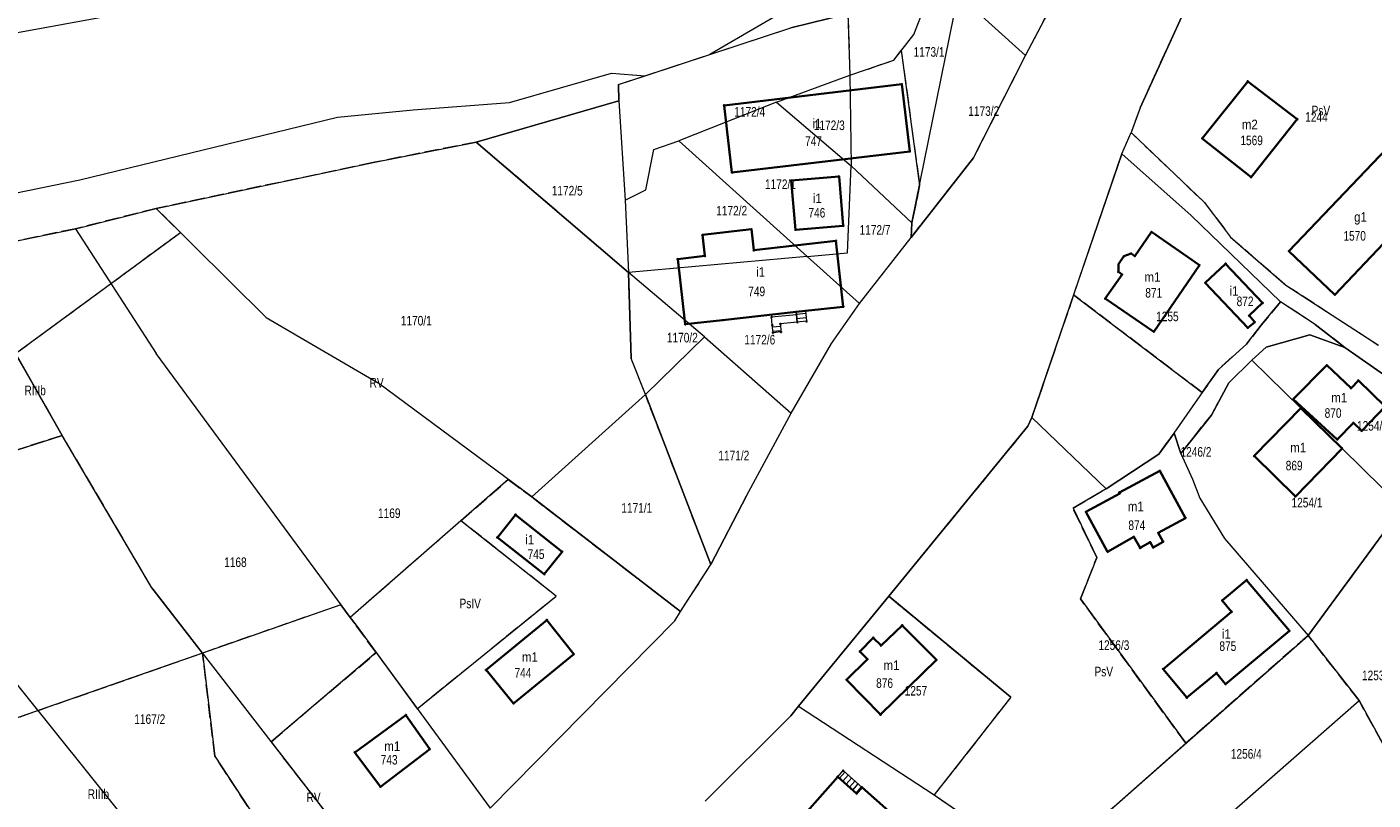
# Model space of a CAD drawing. Header units: metres. Extents: x 7496145 to 7500200, y 5498500 to 5502080.
# Tile 3 of 202: x 7496877 to 7497088, y 5499123 to 5499244. Entities that reach past the tile are written whole.
import ezdxf
from ezdxf.enums import TextEntityAlignment as Align

# ---------------------------------------------------------------- set-up
doc = ezdxf.new("R2010")
doc.units = ezdxf.units.M
doc.header["$MEASUREMENT"] = 0
for name, pattern in [('2.25_0.75', [3, 2.25, -0.75]), ('219-1000', [0]), ('egug-1000', [0])]:
    doc.linetypes.add(name, pattern=pattern)
doc.layers.get('0').update_dxf_attribs({"color": 2, "linetype": 'CONTINUOUS', "lineweight": 5})
for name, color, linetype in [('209-oznaczenie konturu klasyfikacyjnego', 7, 'CONTINUOUS'), ('211-numer działki ewidencyjnej', 7, 'CONTINUOUS'), ('217-kontur klasyfikacyjny', 7, 'CONTINUOUS'), ('218-kontur użytku gruntowego', 7, 'CONTINUOUS'), ('219-działka ewidencyjna', 7, 'CONTINUOUS'), ('312-budynek ewidencyjny', 7, 'CONTINUOUS'), ('312-oznaczenie budynku ewidencyjnego', 7, 'CONTINUOUS'), ('312-oznaczenie budynku ewidencyjnego-Atr117', 7, 'CONTINUOUS'), ('352-schody', 7, 'CONTINUOUS'), ('Punkt budynku', 7, 'CONTINUOUS')]:
    doc.layers.add(name, color=color, linetype=linetype)
doc.styles.get("Standard").update_dxf_attribs({"font": 'Working1250', "width": 0.75})

# ---------------------------------------------------------------- blocks, each defined once
blk = doc.blocks.new('PUNKTBUD')
at = {"color": 0}
blk.add_circle((0, 0), 0.09, dxfattribs=at)

msp = doc.modelspace()

# ---------------------------------------------------------------- linework, layer by layer
at = {"layer": '217-kontur klasyfikacyjny', "color": 3, "linetype": '2.25_0.75', "lineweight": 18, "flags": 128}
for points in [[(7497065.28, 5499262.42), (7497051.19, 5499231.6)], [(7497033.24, 5499239.78), (7497041.7, 5499255.87)], [(7497005.43, 5499246.29), (7497005.73, 5499236.68)], [(7497005.73, 5499236.68), (7497012.61, 5499239.05)], [(7497012.61, 5499239.05), (7497013.78, 5499240.54)], [(7497013.78, 5499240.54), (7497016.65, 5499219.43)], [(7497025.11, 5499223.74), (7497033.24, 5499239.78)], [(7497051.19, 5499231.6), (7497049.79, 5499227.69)], [(7496947.17, 5499226.21), (7496931.04, 5499223.02)], [(7496971.02, 5499205.78), (7496947.17, 5499226.21)], [(7497049.79, 5499227.69), (7497061.31, 5499216.74)], [(7496931.04, 5499223.02), (7496897.05, 5499215.81)], [(7497015.31, 5499211.28), (7497025.11, 5499223.74)], [(7497016.65, 5499219.43), (7497015.46, 5499213.54)], [(7496897.05, 5499215.81), (7496884.39, 5499212.64)], [(7496900.82, 5499212.06), (7496897.05, 5499215.81)], [(7497061.31, 5499216.74), (7497065.39, 5499211.33)], [(7496884.39, 5499212.64), (7496865.98, 5499208.85)], [(7496874.99, 5499193.1), (7496900.82, 5499212.06)], [(7497015.46, 5499213.54), (7497015.31, 5499211.28)], [(7497065.39, 5499211.33), (7497074.06, 5499203.82)], [(7496971.48, 5499192.34), (7496971.02, 5499205.78)], [(7497074.06, 5499203.82), (7497088.58, 5499194.39)], [(7497040.79, 5499202.28), (7497034.23, 5499183.07)], [(7497060.95, 5499186.97), (7497040.79, 5499202.28)], [(7497073.21, 5499201.19), (7497070.2, 5499197.53)], [(7497078.62, 5499197.65), (7497073.21, 5499201.19)], [(7497070.2, 5499197.53), (7497067.85, 5499194.59)], [(7497083.27, 5499194.06), (7497078.62, 5499197.65)], [(7497067.85, 5499194.59), (7497063.48, 5499190.6)], [(7497070.94, 5499194.08), (7497077.8, 5499196.05)], [(7497077.8, 5499196.05), (7497083.27, 5499194.06)], [(7496882.32, 5499180.27), (7496874.99, 5499193.1)], [(7497068.7, 5499192.05), (7497070.94, 5499194.08)], [(7496973.69, 5499186.67), (7496971.48, 5499192.34)], [(7497063.48, 5499190.6), (7497060.95, 5499186.97)], [(7497065.09, 5499188.49), (7497068.7, 5499192.05)], [(7497062.38, 5499183.47), (7497065.09, 5499188.49)], [(7496983.95, 5499160.05), (7496973.69, 5499186.67)], [(7497034.23, 5499183.07), (7497033.62, 5499181.72)], [(7497057.57, 5499177.45), (7497062.38, 5499183.47)], [(7496882.32, 5499180.27), (7496875.28, 5499178.03)], [(7496896.36, 5499156.41), (7496882.32, 5499180.27)], [(7497033.62, 5499181.72), (7497011.81, 5499155.09)], [(7497054.15, 5499177.35), (7497056.53, 5499180.64)], [(7497056.53, 5499180.64), (7497057.57, 5499177.45)], [(7497045.9, 5499171.93), (7497054.15, 5499177.35)], [(7496944.79, 5499166.91), (7496952.2, 5499173.37)], [(7496952.2, 5499173.37), (7496955.89, 5499170.63)], [(7497040.7, 5499168.87), (7497045.9, 5499171.93)], [(7496955.89, 5499170.63), (7496979.19, 5499152.69)], [(7497044.4, 5499161.13), (7497040.7, 5499168.87)], [(7497092.28, 5499168.99), (7497077.53, 5499148.95)], [(7496944.79, 5499166.91), (7496927.43, 5499151.78)], [(7496959.68, 5499155.1), (7496944.79, 5499166.91)], [(7497041.86, 5499154.66), (7497044.4, 5499161.13)], [(7496979.19, 5499152.69), (7496983.95, 5499160.05)], [(7496904.28, 5499146.19), (7496896.36, 5499156.41)], [(7496937.93, 5499137.48), (7496959.68, 5499155.1)], [(7497011.81, 5499155.09), (7497030.94, 5499139.29)], [(7497058.37, 5499132.06), (7497041.86, 5499154.66)], [(7496925.98, 5499153.76), (7496904.28, 5499146.19)], [(7496927.43, 5499151.78), (7496925.98, 5499153.76)], [(7496928.2, 5499150.74), (7496927.43, 5499151.78)], [(7496931.49, 5499146.26), (7496928.2, 5499150.74)], [(7497077.53, 5499148.95), (7497058.37, 5499132.06)], [(7497085.51, 5499138.76), (7497077.53, 5499148.95)], [(7496855.91, 5499129.3), (7496904.28, 5499146.19)], [(7496906.23, 5499130.05), (7496904.28, 5499146.19)], [(7496915.04, 5499132.31), (7496931.49, 5499146.26)], [(7496931.49, 5499146.26), (7496937.93, 5499137.48)], [(7497030.94, 5499139.29), (7497018.96, 5499123.98)], [(7497092.07, 5499126.84), (7497085.51, 5499138.76)], [(7496934.91, 5499106.67), (7496915.04, 5499132.31)], [(7497045.32, 5499120.55), (7497058.37, 5499132.06)], [(7496914.68, 5499117.16), (7496906.23, 5499130.05)], [(7497018.96, 5499123.98), (7497023.72, 5499120.69)]]:
    msp.add_lwpolyline(points, dxfattribs=at)
at = {"layer": '218-kontur użytku gruntowego', "color": 3, "linetype": 'egug-1000', "lineweight": 18, "flags": 128}
for points in [[(7497065.28, 5499262.42), (7497051.19, 5499231.6)], [(7497033.24, 5499239.78), (7497041.7, 5499255.87)], [(7496835.71, 5499236.15), (7496929.13, 5499253.22)], [(7497002.02, 5499250.56), (7496983.78, 5499239.91)], [(7496996.5, 5499244.09), (7497005.43, 5499246.29)], [(7497005.43, 5499246.29), (7497005.73, 5499236.68)], [(7496983.78, 5499239.91), (7496996.5, 5499244.09)], [(7496973.64, 5499236.58), (7496983.78, 5499239.91)], [(7497005.73, 5499236.68), (7497012.61, 5499239.05)], [(7497012.61, 5499239.05), (7497013.78, 5499240.54)], [(7497013.78, 5499240.54), (7497016.65, 5499219.43)], [(7497025.11, 5499223.74), (7497033.24, 5499239.78)], [(7496952.4, 5499232.41), (7496968.37, 5499237.01)], [(7496968.37, 5499237.01), (7496973.64, 5499236.58)], [(7496969.48, 5499235.21), (7496973.64, 5499236.58)], [(7496969.52, 5499232.69), (7496969.48, 5499235.21)], [(7496947.17, 5499226.21), (7496969.52, 5499232.69)], [(7496925.43, 5499230.13), (7496937.31, 5499231.24)], [(7496937.31, 5499231.24), (7496952.4, 5499232.41)], [(7497051.19, 5499231.6), (7497049.79, 5499227.69)], [(7496885.08, 5499220.3), (7496925.43, 5499230.13)], [(7496931.04, 5499223.02), (7496947.17, 5499226.21)], [(7496971.02, 5499205.78), (7496947.17, 5499226.21)], [(7497049.79, 5499227.69), (7497061.31, 5499216.74)], [(7497048.33, 5499224.39), (7497040.79, 5499202.28)], [(7497059.23, 5499214.71), (7497048.33, 5499224.39)], [(7496897.05, 5499215.81), (7496931.04, 5499223.02)], [(7497015.31, 5499211.28), (7497025.11, 5499223.74)], [(7496843.49, 5499211.8), (7496885.08, 5499220.3)], [(7497016.65, 5499219.43), (7497015.46, 5499213.54)], [(7496884.39, 5499212.64), (7496897.05, 5499215.81)], [(7496900.82, 5499212.06), (7496897.05, 5499215.81)], [(7497061.31, 5499216.74), (7497065.39, 5499211.33)], [(7497073.21, 5499201.19), (7497059.23, 5499214.71)], [(7496865.98, 5499208.85), (7496884.39, 5499212.64)], [(7496874.99, 5499193.1), (7496900.82, 5499212.06)], [(7497015.46, 5499213.54), (7497015.31, 5499211.28)], [(7497007.24, 5499200.92), (7497015.31, 5499211.28)], [(7497065.39, 5499211.33), (7497074.06, 5499203.82)], [(7496971.48, 5499192.34), (7496971.02, 5499205.78)], [(7497074.06, 5499203.82), (7497088.58, 5499194.39)], [(7497002.83, 5499194.67), (7497007.24, 5499200.92)], [(7497040.79, 5499202.28), (7497034.23, 5499183.07)], [(7497040.79, 5499202.28), (7497060.95, 5499186.97)], [(7497070.2, 5499197.53), (7497073.21, 5499201.19)], [(7497078.62, 5499197.65), (7497073.21, 5499201.19)], [(7497067.85, 5499194.59), (7497070.2, 5499197.53)], [(7497083.27, 5499194.06), (7497078.62, 5499197.65)], [(7496996.55, 5499183.77), (7497002.83, 5499194.67)], [(7497063.48, 5499190.6), (7497067.85, 5499194.59)], [(7497077.8, 5499196.05), (7497070.94, 5499194.08)], [(7497083.27, 5499194.06), (7497077.8, 5499196.05)], [(7496882.32, 5499180.27), (7496874.99, 5499193.1)], [(7497070.94, 5499194.08), (7497068.7, 5499192.05)], [(7497096.76, 5499184.64), (7497083.27, 5499194.06)], [(7496973.69, 5499186.67), (7496971.48, 5499192.34)], [(7497060.95, 5499186.97), (7497063.48, 5499190.6)], [(7497068.7, 5499192.05), (7497065.09, 5499188.49)], [(7497065.09, 5499188.49), (7497062.38, 5499183.47)], [(7496983.95, 5499160.05), (7496973.69, 5499186.67)], [(7496989.51, 5499170.8), (7496996.55, 5499183.77)], [(7497034.23, 5499183.07), (7497033.62, 5499181.72)], [(7497062.38, 5499183.47), (7497057.57, 5499177.45)], [(7496875.28, 5499178.03), (7496882.32, 5499180.27)], [(7496896.36, 5499156.41), (7496882.32, 5499180.27)], [(7497033.62, 5499181.72), (7497011.81, 5499155.09)], [(7497056.53, 5499180.64), (7497054.15, 5499177.35)], [(7497057.57, 5499177.45), (7497056.53, 5499180.64)], [(7497054.15, 5499177.35), (7497045.9, 5499171.93)], [(7496952.2, 5499173.37), (7496944.79, 5499166.91)], [(7496955.89, 5499170.63), (7496952.2, 5499173.37)], [(7497045.9, 5499171.93), (7497040.7, 5499168.87)], [(7496979.19, 5499152.69), (7496955.89, 5499170.63)], [(7496983.95, 5499160.05), (7496989.51, 5499170.8)], [(7497040.7, 5499168.87), (7497044.4, 5499161.13)], [(7497092.28, 5499168.99), (7497077.53, 5499148.95)], [(7496944.79, 5499166.91), (7496927.43, 5499151.78)], [(7496959.68, 5499155.1), (7496944.79, 5499166.91)], [(7497044.4, 5499161.13), (7497041.86, 5499154.66)], [(7496979.19, 5499152.69), (7496983.95, 5499160.05)], [(7496904.28, 5499146.19), (7496896.36, 5499156.41)], [(7496937.93, 5499137.48), (7496959.68, 5499155.1)], [(7497011.81, 5499155.09), (7496997.69, 5499137.87)], [(7497011.81, 5499155.09), (7497030.94, 5499139.29)], [(7497041.86, 5499154.66), (7497058.37, 5499132.06)], [(7496925.98, 5499153.76), (7496904.28, 5499146.19)], [(7496927.43, 5499151.78), (7496925.98, 5499153.76)], [(7496978.28, 5499151.24), (7496979.19, 5499152.69)], [(7496927.43, 5499151.78), (7496928.2, 5499150.74)], [(7496928.2, 5499150.74), (7496931.49, 5499146.26)], [(7496949.38, 5499121.89), (7496978.28, 5499151.24)], [(7497058.37, 5499132.06), (7497077.53, 5499148.95)], [(7497077.53, 5499148.95), (7497085.51, 5499138.76)], [(7496904.28, 5499146.19), (7496855.91, 5499129.3)], [(7496904.28, 5499146.19), (7496906.23, 5499130.05)], [(7496931.49, 5499146.26), (7496915.04, 5499132.31)], [(7496931.49, 5499146.26), (7496937.93, 5499137.48)], [(7496997.69, 5499137.87), (7496996.47, 5499136.36)], [(7497030.94, 5499139.29), (7497018.96, 5499123.98)], [(7497085.51, 5499138.76), (7497092.07, 5499126.84)], [(7496996.47, 5499136.36), (7496983.07, 5499123.01)], [(7496915.04, 5499132.31), (7496934.91, 5499106.67)], [(7497058.37, 5499132.06), (7497045.32, 5499120.55)], [(7496906.23, 5499130.05), (7496914.68, 5499117.16)], [(7497018.96, 5499123.98), (7497023.72, 5499120.69)]]:
    msp.add_lwpolyline(points, dxfattribs=at)
at = {"layer": '219-działka ewidencyjna', "color": 3, "linetype": '219-1000', "lineweight": 18, "flags": 128}
for points in [[(7497015.77, 5499243.07), (7497025.68, 5499268.61)], [(7497051.19, 5499231.6), (7497065.28, 5499262.42)], [(7497051.19, 5499231.6), (7497065.28, 5499262.42)], [(7497033.24, 5499239.78), (7497041.7, 5499255.87)], [(7497033.24, 5499239.78), (7497041.7, 5499255.87)], [(7497015.46, 5499213.54), (7497022.69, 5499249.35)], [(7497022.69, 5499249.35), (7497033.24, 5499239.78)], [(7497005.43, 5499246.29), (7496996.5, 5499244.09)], [(7497005.43, 5499246.29), (7496996.5, 5499244.09)], [(7497005.43, 5499246.29), (7497005.73, 5499236.68)], [(7496969.48, 5499235.21), (7496996.5, 5499244.09)], [(7496969.48, 5499235.21), (7496996.5, 5499244.09)], [(7497012.61, 5499239.05), (7497015.77, 5499243.07)], [(7497005.73, 5499236.68), (7497012.61, 5499239.05)], [(7497025.11, 5499223.74), (7497033.24, 5499239.78)], [(7497025.11, 5499223.74), (7497033.24, 5499239.78)], [(7496969.48, 5499235.21), (7496969.52, 5499232.69)], [(7496969.48, 5499235.21), (7496969.52, 5499232.69)], [(7496994.22, 5499232.46), (7497005.73, 5499236.68)], [(7497005.73, 5499236.68), (7497005.91, 5499222.5)], [(7496969.52, 5499232.69), (7496947.17, 5499226.21)], [(7496969.52, 5499232.69), (7496970.54, 5499217.12)], [(7496994.22, 5499232.46), (7496978.92, 5499226.42)], [(7496994.22, 5499232.46), (7497005.91, 5499222.5)], [(7497051.19, 5499231.6), (7497049.79, 5499227.69)], [(7497051.19, 5499231.6), (7497049.79, 5499227.69)], [(7496931.04, 5499223.02), (7496947.17, 5499226.21)], [(7496947.17, 5499226.21), (7496971.02, 5499205.78)], [(7496975.01, 5499225.06), (7496978.92, 5499226.42)], [(7496978.92, 5499226.42), (7496999.02, 5499208.27)], [(7497048.33, 5499224.39), (7497049.79, 5499227.69)], [(7497048.33, 5499224.39), (7497049.79, 5499227.69)], [(7497049.79, 5499227.69), (7497061.31, 5499216.74)], [(7496973.76, 5499218.71), (7496975.01, 5499225.06)], [(7497034.23, 5499183.07), (7497048.33, 5499224.39)], [(7497034.23, 5499183.07), (7497048.33, 5499224.39)], [(7497048.33, 5499224.39), (7497059.23, 5499214.71)], [(7496897.05, 5499215.81), (7496931.04, 5499223.02)], [(7497005.36, 5499208.87), (7497005.91, 5499222.5)], [(7497005.91, 5499222.5), (7497015.46, 5499213.54)], [(7497025.11, 5499223.74), (7497015.31, 5499211.28)], [(7497025.11, 5499223.74), (7497015.31, 5499211.28)], [(7496970.54, 5499217.12), (7496973.76, 5499218.71)], [(7496884.39, 5499212.64), (7496897.05, 5499215.81)], [(7496897.05, 5499215.81), (7496914.26, 5499198.73)], [(7496970.54, 5499217.12), (7496971.02, 5499205.78)], [(7497061.31, 5499216.74), (7497065.39, 5499211.33)], [(7497059.23, 5499214.71), (7497073.21, 5499201.19)], [(7496865.98, 5499208.85), (7496884.39, 5499212.64)], [(7496865.98, 5499208.85), (7496884.39, 5499212.64)], [(7496884.39, 5499212.64), (7496897.01, 5499193.08)], [(7497015.31, 5499211.28), (7497015.46, 5499213.54)], [(7497007.24, 5499200.92), (7497015.31, 5499211.28)], [(7497007.24, 5499200.92), (7497015.31, 5499211.28)], [(7497065.39, 5499211.33), (7497074.06, 5499203.82)], [(7496865.98, 5499208.85), (7496882.32, 5499180.27)], [(7496999.02, 5499208.27), (7496971.02, 5499205.78)], [(7496999.02, 5499208.27), (7497005.36, 5499208.87)], [(7496999.02, 5499208.27), (7497007.24, 5499200.92)], [(7496971.02, 5499205.78), (7496971.48, 5499192.34)], [(7496982.97, 5499195.71), (7496971.02, 5499205.78)], [(7497074.06, 5499203.82), (7497088.58, 5499194.39)], [(7497002.83, 5499194.67), (7497007.24, 5499200.92)], [(7497070.2, 5499197.53), (7497073.21, 5499201.19)], [(7497078.62, 5499197.65), (7497073.21, 5499201.19)], [(7496914.26, 5499198.73), (7496931.72, 5499188.54)], [(7497067.85, 5499194.59), (7497070.2, 5499197.53)], [(7497078.62, 5499197.65), (7497083.27, 5499194.06)], [(7496973.69, 5499186.67), (7496982.97, 5499195.71)], [(7496982.97, 5499195.71), (7496996.55, 5499183.77)], [(7496996.55, 5499183.77), (7497002.83, 5499194.67)], [(7497063.48, 5499190.6), (7497067.85, 5499194.59)], [(7497070.94, 5499194.08), (7497077.8, 5499196.05)], [(7497077.8, 5499196.05), (7497083.27, 5499194.06)], [(7496928.2, 5499150.74), (7496897.01, 5499193.08)], [(7497068.7, 5499192.05), (7497070.94, 5499194.08)], [(7497083.27, 5499194.06), (7497096.76, 5499184.64)], [(7496973.69, 5499186.67), (7496971.48, 5499192.34)], [(7497056.53, 5499180.64), (7497063.48, 5499190.6)], [(7497065.09, 5499188.49), (7497068.7, 5499192.05)], [(7497068.7, 5499192.05), (7497076.41, 5499184.53)], [(7496955.89, 5499170.63), (7496931.72, 5499188.54)], [(7497062.38, 5499183.47), (7497065.09, 5499188.49)], [(7496955.89, 5499170.63), (7496973.69, 5499186.67)], [(7496973.69, 5499186.67), (7496983.95, 5499160.05)], [(7497076.41, 5499184.53), (7497082.88, 5499178.22)], [(7496989.51, 5499170.8), (7496996.55, 5499183.77)], [(7496989.51, 5499170.8), (7496996.55, 5499183.77)], [(7497033.62, 5499181.72), (7497034.23, 5499183.07)], [(7497033.62, 5499181.72), (7497034.23, 5499183.07)], [(7497034.23, 5499183.07), (7497045.9, 5499171.93)], [(7497057.57, 5499177.45), (7497062.38, 5499183.47)], [(7496852.28, 5499170.72), (7496882.32, 5499180.27)], [(7496896.36, 5499156.41), (7496882.32, 5499180.27)], [(7497011.81, 5499155.09), (7497033.62, 5499181.72)], [(7497011.81, 5499155.09), (7497033.62, 5499181.72)], [(7497054.15, 5499177.35), (7497056.53, 5499180.64)], [(7497056.53, 5499180.64), (7497057.57, 5499177.45)], [(7497082.88, 5499178.22), (7497092.28, 5499168.99)], [(7497045.9, 5499171.93), (7497054.15, 5499177.35)], [(7497057.57, 5499177.45), (7497059.39, 5499173.41)], [(7497059.39, 5499173.41), (7497060.56, 5499170.46)], [(7496955.89, 5499170.63), (7496979.19, 5499152.69)], [(7496989.51, 5499170.8), (7496983.95, 5499160.05)], [(7496989.51, 5499170.8), (7496983.95, 5499160.05)], [(7497060.56, 5499170.46), (7497064.41, 5499164.15)], [(7497077.53, 5499148.95), (7497092.28, 5499168.99)], [(7496856.23, 5499164.85), (7496891.1, 5499121.43)], [(7497064.41, 5499164.15), (7497077.53, 5499148.95)], [(7496979.19, 5499152.69), (7496983.95, 5499160.05)], [(7496979.19, 5499152.69), (7496983.95, 5499160.05)], [(7496896.36, 5499156.41), (7496934.91, 5499106.67)], [(7496997.69, 5499137.87), (7497011.81, 5499155.09)], [(7496997.69, 5499137.87), (7497011.81, 5499155.09)], [(7497030.94, 5499139.29), (7497011.81, 5499155.09)], [(7496978.28, 5499151.24), (7496979.19, 5499152.69)], [(7496928.2, 5499150.74), (7496949.38, 5499121.89)], [(7496949.38, 5499121.89), (7496978.28, 5499151.24)], [(7497045.32, 5499120.55), (7497077.53, 5499148.95)], [(7497077.53, 5499148.95), (7497085.51, 5499138.76)], [(7496996.47, 5499136.36), (7496997.69, 5499137.87)], [(7496996.47, 5499136.36), (7496997.69, 5499137.87)], [(7496997.69, 5499137.87), (7497018.96, 5499123.98)], [(7497030.94, 5499139.29), (7497018.96, 5499123.98)], [(7497056.52, 5499113.35), (7497085.51, 5499138.76)], [(7496983.07, 5499123.01), (7496996.47, 5499136.36)], [(7496983.07, 5499123.01), (7496996.47, 5499136.36)], [(7497018.96, 5499123.98), (7497038.75, 5499110.29)]]:
    msp.add_lwpolyline(points, dxfattribs=at)
at = {"layer": '312-budynek ewidencyjny', "color": 7, "linetype": 'Continuous', "lineweight": 35, "flags": 128}
for points in [[(7496986.03, 5499231.96), (7497013.88, 5499235.28)], [(7497013.88, 5499235.28), (7497015.12, 5499224.73)], [(7497060.95, 5499226.79), (7497068.06, 5499235.72)], [(7497068.06, 5499235.72), (7497075.83, 5499229.79)], [(7496987.25, 5499221.45), (7496986.03, 5499231.96)], [(7497075.83, 5499229.79), (7497068.61, 5499220.71)], [(7497068.61, 5499220.71), (7497060.95, 5499226.79)], [(7497015.12, 5499224.73), (7496987.25, 5499221.45)], [(7497074.53, 5499209.13), (7497089.79, 5499225.17)], [(7496996.55, 5499220.19), (7497004.03, 5499220.83)], [(7496997.21, 5499212.46), (7496996.55, 5499220.19)], [(7497004.03, 5499220.83), (7497004.69, 5499213.1)], [(7497096.96, 5499218.35), (7497081.71, 5499202.31)], [(7496982.62, 5499211.67), (7496990.3, 5499212.56)], [(7496982.99, 5499208.38), (7496982.62, 5499211.67)], [(7496990.3, 5499212.56), (7496990.68, 5499209.27)], [(7497004.69, 5499213.1), (7496997.21, 5499212.46)], [(7497050.37, 5499208.36), (7497052.99, 5499212.14)], [(7497052.99, 5499212.14), (7497060.51, 5499206.93)], [(7496990.68, 5499209.27), (7497003.55, 5499210.76)], [(7497003.55, 5499210.76), (7497004.7, 5499200.43)], [(7496978.75, 5499207.89), (7496982.99, 5499208.38)], [(7496979.94, 5499197.68), (7496978.75, 5499207.89)], [(7497047.82, 5499207.08), (7497048.67, 5499208.32)], [(7497048.67, 5499208.32), (7497049.8, 5499208.76)], [(7497049.8, 5499208.76), (7497050.37, 5499208.36)], [(7497081.71, 5499202.31), (7497074.53, 5499209.13)], [(7497045.75, 5499201.7), (7497048.38, 5499205.48)], [(7497047.8, 5499205.88), (7497047.82, 5499207.08)], [(7497048.38, 5499205.48), (7497047.8, 5499205.88)], [(7497060.51, 5499206.93), (7497053.36, 5499196.52)], [(7497061.42, 5499204.17), (7497064.6, 5499207.17)], [(7497064.6, 5499207.17), (7497070.4, 5499201.02)], [(7497068.08, 5499197.11), (7497061.42, 5499204.17)], [(7497053.36, 5499196.52), (7497045.75, 5499201.7)], [(7497070.4, 5499201.02), (7497068.29, 5499199.03)], [(7496997.33, 5499199.61), (7496985.76, 5499198.31)], [(7496998.76, 5499199.77), (7496997.33, 5499199.61)], [(7497004.7, 5499200.43), (7496998.76, 5499199.77)], [(7497068.29, 5499199.03), (7497069.18, 5499198.02)], [(7496985.76, 5499198.31), (7496979.94, 5499197.68)], [(7497069.18, 5499198.02), (7497068.08, 5499197.11)], [(7497075.21, 5499185.95), (7497080.46, 5499191.25)], [(7497080.46, 5499191.25), (7497084.26, 5499187.68)], [(7497084.26, 5499187.68), (7497085.4, 5499188.87)], [(7497085.4, 5499188.87), (7497089.61, 5499184.81)], [(7497069.08, 5499177.06), (7497076.41, 5499184.53)], [(7497082.1, 5499179.62), (7497075.21, 5499185.95)], [(7497076.41, 5499184.53), (7497082.88, 5499178.22)], [(7497089.61, 5499184.81), (7497085.93, 5499181)], [(7497084.63, 5499182.25), (7497082.1, 5499179.62)], [(7497085.93, 5499181), (7497084.63, 5499182.25)], [(7497082.88, 5499178.22), (7497075.53, 5499170.73)], [(7497075.53, 5499170.73), (7497069.08, 5499177.06)], [(7497047.96, 5499171.34), (7497054.3, 5499174.74)], [(7497054.3, 5499174.74), (7497058.31, 5499167.33)], [(7497042.72, 5499168.3), (7497048.03, 5499171.2)], [(7497048.03, 5499171.2), (7497047.96, 5499171.34)], [(7496950.49, 5499164.28), (7496953.34, 5499167.86)], [(7496953.34, 5499167.86), (7496960.64, 5499162.06)], [(7497046.12, 5499162.06), (7497042.72, 5499168.3)], [(7497058.31, 5499167.33), (7497054.06, 5499165.03)], [(7496957.84, 5499158.53), (7496950.49, 5499164.28)], [(7497050.21, 5499164.4), (7497046.12, 5499162.06)], [(7497051.21, 5499162.65), (7497050.21, 5499164.4)], [(7497052.78, 5499163.55), (7497051.21, 5499162.65)], [(7497053.25, 5499162.73), (7497052.78, 5499163.55)], [(7497054.82, 5499163.63), (7497053.25, 5499162.73)], [(7497054.06, 5499165.03), (7497054.82, 5499163.63)], [(7496960.64, 5499162.06), (7496957.84, 5499158.53)], [(7497064.06, 5499154.43), (7497067.89, 5499157.63)], [(7497067.89, 5499157.63), (7497074.6, 5499149.65)], [(7497054.82, 5499143.69), (7497065.55, 5499152.65)], [(7497065.55, 5499152.65), (7497064.06, 5499154.43)], [(7496948.71, 5499143.54), (7496958.25, 5499151.36)], [(7496958.25, 5499151.36), (7496962.46, 5499146.02)], [(7497010.61, 5499147.36), (7497013.91, 5499150.53)], [(7497013.91, 5499150.53), (7497019.28, 5499145.11)], [(7497007.28, 5499146.43), (7497009.39, 5499148.59)], [(7497009.39, 5499148.59), (7497010.61, 5499147.36)], [(7497074.6, 5499149.65), (7497064.6, 5499141.34)], [(7497008.47, 5499145.21), (7497007.28, 5499146.43)], [(7496962.46, 5499146.02), (7496953.03, 5499138.28)], [(7497005.19, 5499142.01), (7497008.47, 5499145.21)], [(7497019.28, 5499145.11), (7497010.52, 5499136.55)], [(7496953.03, 5499138.28), (7496948.71, 5499143.54)], [(7497010.52, 5499136.55), (7497005.19, 5499142.01)], [(7497058.52, 5499139.21), (7497054.82, 5499143.69)], [(7497063.18, 5499143.06), (7497058.52, 5499139.21)], [(7497064.6, 5499141.34), (7497063.18, 5499143.06)], [(7496928.15, 5499130.63), (7496936.16, 5499136.48)], [(7496936.16, 5499136.48), (7496939.91, 5499131.14)], [(7496932.17, 5499125.24), (7496928.15, 5499130.63)], [(7496939.91, 5499131.14), (7496932.17, 5499125.24)], [(7496998.27, 5499120.51), (7497003.82, 5499126.82)], [(7497003.82, 5499126.82), (7497006.78, 5499124.19)], [(7497006.78, 5499124.19), (7497007.64, 5499125.15)], [(7497007.64, 5499125.15), (7497012.24, 5499121.06)]]:
    msp.add_lwpolyline(points, dxfattribs=at)
at = {"layer": '352-schody', "color": 7, "linetype": 'Continuous', "lineweight": 18, "flags": 128}
for points in [[(7496993.46, 5499198.83), (7496997.37, 5499199.21), (7496997.49, 5499198), (7496994.83, 5499197.73), (7496994.93, 5499196.47), (7496993.68, 5499196.36), (7496993.57, 5499197.54)], [(7496993.46, 5499198.83), (7496997.37, 5499199.21), (7496997.49, 5499198), (7496994.83, 5499197.73), (7496994.93, 5499196.47), (7496993.68, 5499196.36), (7496993.57, 5499197.54)], [(7496997.33, 5499199.61), (7496998.76, 5499199.77), (7496998.94, 5499198.15), (7496997.49, 5499198), (7496997.37, 5499199.21)], [(7496997.33, 5499199.61), (7496998.76, 5499199.77), (7496998.94, 5499198.15), (7496997.49, 5499198), (7496997.37, 5499199.21)], [(7497004.68, 5499127.78), (7497007.64, 5499125.15), (7497006.78, 5499124.19), (7497003.82, 5499126.82)], [(7497004.68, 5499127.78), (7497007.64, 5499125.15), (7497006.78, 5499124.19), (7497003.82, 5499126.82)]]:
    msp.add_lwpolyline(points, close=True, dxfattribs=at)
for points in [[(7496997.37, 5499199.26), (7496998.8, 5499199.42)], [(7496993.59, 5499197.28), (7496994.86, 5499197.38)], [(7496993.66, 5499196.58), (7496994.91, 5499196.68)], [(7496997.43, 5499198.57), (7496998.88, 5499198.73)], [(7497004.09, 5499126.58), (7497004.94, 5499127.55)], [(7497004.61, 5499126.12), (7497005.46, 5499127.08)], [(7497005.13, 5499125.65), (7497005.99, 5499126.62)], [(7497005.66, 5499125.19), (7497006.51, 5499126.15)], [(7497006.18, 5499124.72), (7497007.04, 5499125.69)], [(7497006.7, 5499124.26), (7497007.56, 5499125.22)]]:
    msp.add_lwpolyline(points, dxfattribs=at)

# ---------------------------------------------------------------- block references
at = {"layer": 'Punkt budynku', "color": 5, "linetype": 'Continuous', "lineweight": 13}
for p in [(7497013.88, 5499235.28), (7497068.06, 5499235.72), (7496986.03, 5499231.96), (7497075.83, 5499229.79), (7497060.95, 5499226.79), (7497015.12, 5499224.73), (7496987.25, 5499221.45), (7496996.55, 5499220.19), (7497004.03, 5499220.83), (7497068.61, 5499220.71), (7496982.62, 5499211.67), (7496990.3, 5499212.56), (7496997.21, 5499212.46), (7497004.69, 5499213.1), (7497052.99, 5499212.14), (7496990.68, 5499209.27), (7497003.55, 5499210.76), (7496978.75, 5499207.89), (7496982.99, 5499208.38), (7497048.67, 5499208.32), (7497049.8, 5499208.76), (7497050.37, 5499208.36), (7497064.6, 5499207.17), (7497074.53, 5499209.13), (7497047.8, 5499205.88), (7497047.82, 5499207.08), (7497048.38, 5499205.48), (7497060.51, 5499206.93), (7497061.42, 5499204.17), (7497045.75, 5499201.7), (7497070.4, 5499201.02), (7497081.71, 5499202.31), (7496993.46, 5499198.83), (7496997.33, 5499199.61), (7496997.37, 5499199.21), (7496998.76, 5499199.77), (7497004.7, 5499200.43), (7497068.29, 5499199.03), (7496979.94, 5499197.68), (7496985.76, 5499198.31), (7496993.57, 5499197.54), (7496994.83, 5499197.73), (7496997.49, 5499198), (7496998.94, 5499198.15), (7497068.08, 5499197.11), (7497069.18, 5499198.02), (7496993.68, 5499196.36), (7496994.93, 5499196.47), (7497053.36, 5499196.52), (7497080.46, 5499191.25), (7497085.4, 5499188.87), (7497084.26, 5499187.68), (7497075.21, 5499185.95), (7497076.41, 5499184.53), (7497084.63, 5499182.25), (7497085.93, 5499181), (7497082.1, 5499179.62), (7497082.88, 5499178.22), (7497069.08, 5499177.06), (7497054.3, 5499174.74), (7497047.96, 5499171.34), (7497048.03, 5499171.2), (7497075.53, 5499170.73), (7496953.34, 5499167.86), (7497042.72, 5499168.3), (7497058.31, 5499167.33), (7497054.06, 5499165.03), (7496950.49, 5499164.28), (7497050.21, 5499164.4), (7497052.78, 5499163.55), (7497054.82, 5499163.63), (7496960.64, 5499162.06), (7497046.12, 5499162.06), (7497051.21, 5499162.65), (7497053.25, 5499162.73), (7496957.84, 5499158.53), (7497067.89, 5499157.63), (7497064.06, 5499154.43), (7497065.55, 5499152.65), (7496958.25, 5499151.36), (7497013.91, 5499150.53), (7497009.39, 5499148.59), (7497074.6, 5499149.65), (7496962.46, 5499146.02), (7497007.28, 5499146.43), (7497010.61, 5499147.36), (7497008.47, 5499145.21), (7497019.28, 5499145.11), (7496948.71, 5499143.54), (7497005.19, 5499142.01), (7497054.82, 5499143.69), (7497063.18, 5499143.06), (7497064.6, 5499141.34), (7496953.03, 5499138.28), (7497058.52, 5499139.21), (7496936.16, 5499136.48), (7497010.52, 5499136.55), (7496928.15, 5499130.63), (7496939.91, 5499131.14), (7497004.68, 5499127.78), (7496932.17, 5499125.24), (7497003.82, 5499126.82), (7497007.64, 5499125.15), (7497006.78, 5499124.19)]:
    msp.add_blockref('PUNKTBUD', p, dxfattribs=at)

# ---------------------------------------------------------------- texts
at = {"layer": '209-oznaczenie konturu klasyfikacyjnego', "color": 3, "linetype": 'Continuous', "lineweight": 18, "width": 0.79}
for s, p in [('PsV', (7497078.08, 5499230.4)), ('RV', (7496930.47, 5499187.77)), ('RIIIb', (7496876.39, 5499186.57)), ('PsIV', (7496944.56, 5499153.2)), ('PsV', (7497044.06, 5499142.54)), ('RIIIb', (7496886.3, 5499123.35)), ('RV', (7496920.6, 5499122.84))]:
    msp.add_text(s, height=1.5, dxfattribs=at).set_placement(p)
at = {"layer": '211-numer działki ewidencyjnej', "color": 3, "linetype": 'Continuous', "lineweight": 18, "width": 0.79}
for s, p in [('1173/1', (7497015.71, 5499241.08)), ('1172/4', (7496987.61, 5499231.71)), ('1172/3', (7497000.07, 5499229.59)), ('1172/1', (7496992.42, 5499220.37)), ('1172/5', (7496959.01, 5499219.35)), ('1172/2', (7496984.78, 5499216.22)), ('1170/1', (7496935.36, 5499198.99)), ('1170/2', (7496977.05, 5499196.34)), ('1172/6', (7496989.19, 5499196.02)), ('1254/2', (7497085.19, 5499182.52)), ('1171/2', (7496985.12, 5499177.88)), ('1246/2', (7497057.53, 5499178.45)), ('1171/1', (7496969.92, 5499169.68)), ('1254/1', (7497074.93, 5499170.5)), ('1169', (7496931.79, 5499168.84)), ('1253/1', (7497085.97, 5499143.44)), ('1256/4', (7497065.42, 5499131.15))]:
    msp.add_text(s, height=1.5, dxfattribs=at).set_placement(p, align=Align.TOP_LEFT)
for s, p in [('1173/2', (7497024.28, 5499230.32)), ('1244', (7497077.08, 5499229.4)), ('1172/7', (7497007.24, 5499211.71)), ('1255', (7497053.72, 5499198.16)), ('1168', (7496907.68, 5499159.66)), ('1256/3', (7497044.67, 5499146.68)), ('1257', (7497014.32, 5499139.54)), ('1167/2', (7496893.6, 5499135.09))]:
    msp.add_text(s, height=1.5, dxfattribs=at).set_placement(p)
at = {"layer": '312-oznaczenie budynku ewidencyjnego', "color": 7, "linetype": 'Continuous', "lineweight": 18, "width": 0.79}
for s, p in [('747', (7496998.71, 5499227.12)), ('1569', (7497066.92, 5499227.23)), ('746', (7496999.23, 5499215.9)), ('1570', (7497083.06, 5499212.28)), ('749', (7496989.8, 5499203.58)), ('871', (7497052.02, 5499203.36)), ('872', (7497066.33, 5499202.02)), ('870', (7497080.12, 5499184.53)), ('869', (7497074.02, 5499176.3)), ('874', (7497049.37, 5499166.96)), ('745', (7496955.23, 5499162.42)), ('875', (7497063.63, 5499148.02)), ('744', (7496953.17, 5499143.84)), ('876', (7497009.84, 5499142.24)), ('743', (7496932.21, 5499130.23))]:
    msp.add_text(s, height=1.5, dxfattribs=at).set_placement(p, align=Align.TOP_LEFT)
at = {"layer": '312-oznaczenie budynku ewidencyjnego-Atr117', "color": 7, "width": 0.9}
for s, p in [('i1', (7497000.58, 5499228.37)), ('m2', (7497068.39, 5499228.22)), ('i1', (7497000.62, 5499216.65)), ('g1', (7497085.75, 5499213.74)), ('i1', (7496991.73, 5499205.12)), ('m1', (7497053.13, 5499204.33)), ('i1', (7497065.91, 5499202.14)), ('m1', (7497082.41, 5499185.44)), ('m1', (7497075.98, 5499177.63)), ('m1', (7497050.52, 5499168.4)), ('i1', (7496955.57, 5499163.2)), ('i1', (7497064.71, 5499148.42)), ('m1', (7496955.59, 5499144.82)), ('m1', (7497012.24, 5499143.54)), ('m1', (7496934.03, 5499130.86))]:
    msp.add_text(s, height=1.5, dxfattribs=at).set_placement(p, align=Align.CENTER)

doc.saveas('drawing.dxf')
